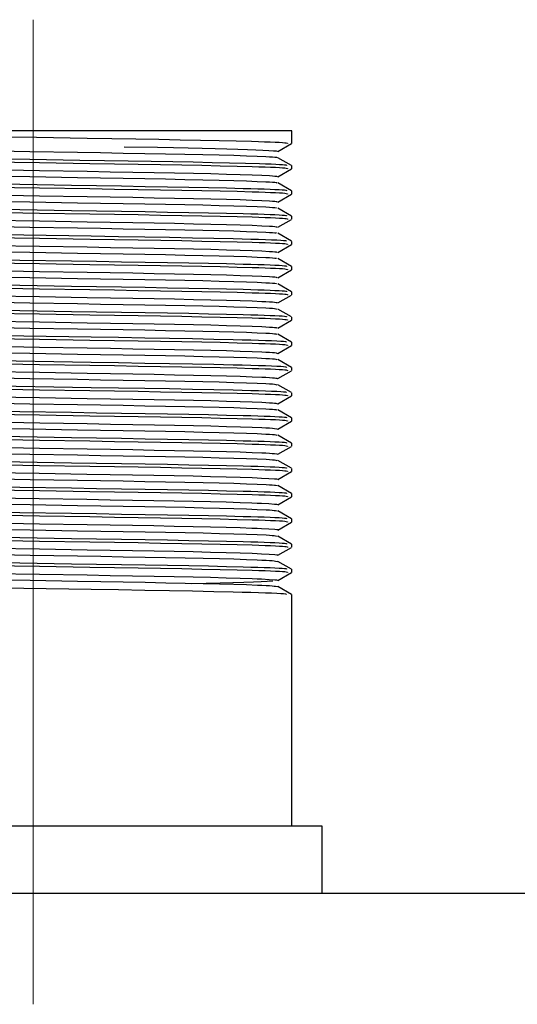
# Model space of a CAD drawing. Header units: millimetres. Extents: x 262469 to 275208, y -32539 to 9411.
# Tile 208 of 256: x 267881 to 267893, y -13723 to -13701. Entities that reach past the tile are written whole.
import ezdxf

# ---------------------------------------------------------------- set-up
doc = ezdxf.new("R2010")
doc.units = ezdxf.units.MM
doc.header["$LTSCALE"] = 100
doc.layers.add('$ IE_TELETECHNIKA', color=5, linetype='Continuous', lineweight=30)

msp = doc.modelspace()

# ---------------------------------------------------------------- linework, layer by layer
at = {"layer": '$ IE_TELETECHNIKA', "color": 7, "linetype": 'Continuous', "lineweight": 5, "ltscale": 20.32}
for p, q in [((267881.642, -13701.264), (267881.642, -13719.389)), ((267881.642, -13719.389), (267881.642, -13723.389))]:
    msp.add_line(p, q, dxfattribs=at)
at = {"layer": '$ IE_TELETECHNIKA', "color": 7, "linetype": 'Continuous'}
for p, q in [((267887.455, -13703.764), (267875.83, -13703.764)), ((267887.455, -13704.048), (267887.455, -13703.764)), ((267887.146, -13704.227), (267887.453, -13704.05)), ((267887.453, -13704.542), (267887.146, -13704.365)), ((267887.146, -13704.794), (267887.453, -13704.617)), ((267887.455, -13704.615), (267887.455, -13704.544)), ((267887.453, -13705.109), (267887.146, -13704.932)), ((267887.146, -13705.361), (267887.453, -13705.184)), ((267887.455, -13705.182), (267887.455, -13705.111)), ((267887.453, -13705.676), (267887.146, -13705.499)), ((267887.146, -13705.928), (267887.453, -13705.751)), ((267887.455, -13705.749), (267887.455, -13705.678)), ((267887.453, -13706.243), (267887.146, -13706.065)), ((267887.146, -13706.495), (267887.453, -13706.318)), ((267887.455, -13706.316), (267887.455, -13706.245)), ((267887.453, -13706.81), (267887.146, -13706.632)), ((267887.455, -13706.883), (267887.455, -13706.812)), ((267887.146, -13707.062), (267887.453, -13706.885)), ((267887.453, -13707.377), (267887.146, -13707.199)), ((267887.146, -13707.629), (267887.453, -13707.452)), ((267887.455, -13707.45), (267887.455, -13707.379)), ((267887.453, -13707.944), (267887.146, -13707.766)), ((267887.455, -13708.016), (267887.455, -13707.946)), ((267887.146, -13708.196), (267887.453, -13708.019)), ((267887.453, -13708.511), (267887.146, -13708.333)), ((267887.146, -13708.763), (267887.453, -13708.586)), ((267887.455, -13708.583), (267887.455, -13708.513)), ((267887.453, -13709.078), (267887.146, -13708.9)), ((267887.455, -13709.15), (267887.455, -13709.08)), ((267887.146, -13709.33), (267887.453, -13709.153)), ((267887.453, -13709.645), (267887.146, -13709.467)), ((267887.146, -13709.897), (267887.453, -13709.72)), ((267887.455, -13709.717), (267887.455, -13709.646)), ((267887.453, -13710.212), (267887.146, -13710.034)), ((267887.146, -13710.464), (267887.453, -13710.287)), ((267887.455, -13710.284), (267887.455, -13710.213)), ((267887.453, -13710.778), (267887.146, -13710.601)), ((267887.146, -13711.031), (267887.453, -13710.853)), ((267887.455, -13710.851), (267887.455, -13710.78)), ((267887.453, -13711.345), (267887.146, -13711.168)), ((267887.146, -13711.598), (267887.453, -13711.42)), ((267887.455, -13711.418), (267887.455, -13711.347)), ((267887.453, -13711.912), (267887.146, -13711.735)), ((267887.455, -13711.985), (267887.455, -13711.914)), ((267887.146, -13712.165), (267887.453, -13711.987)), ((267887.453, -13712.479), (267887.146, -13712.302)), ((267887.146, -13712.732), (267887.453, -13712.554)), ((267887.455, -13712.552), (267887.455, -13712.481)), ((267887.453, -13713.046), (267887.146, -13712.869)), ((267887.455, -13713.119), (267887.455, -13713.048)), ((267887.146, -13713.299), (267887.453, -13713.121)), ((267887.453, -13713.613), (267887.146, -13713.436)), ((267887.146, -13713.866), (267887.453, -13713.688)), ((267887.455, -13713.686), (267887.455, -13713.615)), ((267887.453, -13714.18), (267887.146, -13714.003)), ((267887.455, -13719.389), (267887.455, -13714.182)), ((267888.142, -13719.389), (267875.142, -13719.389)), ((267888.142, -13720.889), (267888.142, -13719.389)), ((267731.642, -13720.889), (268011.642, -13720.889))]:
    msp.add_line(p, q, dxfattribs=at)
for points in [[(267880.568, -13703.889), (267881.713, -13703.907), (267882.856, -13703.926), (267883.412, -13703.935), (267883.95, -13703.943), (267884.464, -13703.952), (267884.948, -13703.961), (267885.402, -13703.969), (267885.821, -13703.978), (267886.206, -13703.987), (267886.551, -13703.996), (267886.705, -13704.001), (267886.846, -13704.006), (267886.972, -13704.01), (267887.081, -13704.015), (267887.172, -13704.02), (267887.244, -13704.024), (267887.296, -13704.029), (267887.33, -13704.033), (267887.358, -13704.041), (267887.356, -13704.05)], [(267880.505, -13704.206), (267881.569, -13704.224), (267882.635, -13704.242), (267883.157, -13704.251), (267883.664, -13704.26), (267884.152, -13704.268), (267884.616, -13704.276), (267885.052, -13704.285), (267885.456, -13704.293), (267885.825, -13704.302), (267886.153, -13704.311), (267886.437, -13704.321), (267886.675, -13704.33), (267886.871, -13704.339), (267886.954, -13704.343), (267887.023, -13704.348), (267887.076, -13704.352), (267887.11, -13704.356), (267887.121, -13704.36), (267887.117, -13704.365)], [(267883.691, -13704.118), (267884.438, -13704.131), (267884.793, -13704.138), (267885.127, -13704.144), (267885.44, -13704.151), (267885.731, -13704.158), (267885.999, -13704.165), (267886.242, -13704.172), (267886.457, -13704.179), (267886.645, -13704.187), (267886.805, -13704.194), (267886.939, -13704.201), (267887.043, -13704.208), (267887.107, -13704.214), (267887.127, -13704.221), (267887.118, -13704.227)], [(267880.441, -13704.383), (267881.565, -13704.401), (267882.694, -13704.419), (267883.245, -13704.428), (267883.781, -13704.437), (267884.294, -13704.445), (267884.781, -13704.454), (267885.237, -13704.462), (267885.663, -13704.471), (267886.056, -13704.479), (267886.415, -13704.488), (267886.73, -13704.498), (267886.868, -13704.502), (267886.99, -13704.507), (267887.095, -13704.512), (267887.182, -13704.516), (267887.248, -13704.52), (267887.294, -13704.525), (267887.321, -13704.529), (267887.335, -13704.533), (267887.339, -13704.542)], [(267880.649, -13704.457), (267881.787, -13704.475), (267882.919, -13704.494), (267883.469, -13704.503), (267884.001, -13704.511), (267884.508, -13704.52), (267884.986, -13704.528), (267885.433, -13704.537), (267885.847, -13704.546), (267886.226, -13704.554), (267886.566, -13704.564), (267886.718, -13704.568), (267886.857, -13704.573), (267886.98, -13704.578), (267887.087, -13704.582), (267887.177, -13704.587), (267887.247, -13704.591), (267887.298, -13704.596), (267887.331, -13704.6), (267887.358, -13704.608), (267887.356, -13704.617)], [(267880.706, -13704.634), (267881.783, -13704.653), (267882.854, -13704.671), (267883.375, -13704.68), (267883.879, -13704.689), (267884.361, -13704.697), (267884.818, -13704.705), (267885.243, -13704.714), (267885.634, -13704.723), (267885.987, -13704.732), (267886.298, -13704.741), (267886.562, -13704.75), (267886.78, -13704.76), (267886.954, -13704.769), (267887.022, -13704.773), (267887.074, -13704.777), (267887.109, -13704.782), (267887.124, -13704.786), (267887.119, -13704.794)], [(267880.505, -13704.772), (267881.569, -13704.791), (267882.635, -13704.809), (267883.157, -13704.818), (267883.664, -13704.827), (267884.152, -13704.835), (267884.617, -13704.843), (267885.053, -13704.852), (267885.457, -13704.86), (267885.825, -13704.869), (267886.153, -13704.878), (267886.437, -13704.887), (267886.675, -13704.897), (267886.872, -13704.906), (267886.954, -13704.91), (267887.023, -13704.915), (267887.076, -13704.919), (267887.108, -13704.923), (267887.119, -13704.927), (267887.116, -13704.932)], [(267880.198, -13704.946), (267881.342, -13704.964), (267882.5, -13704.983), (267883.069, -13704.992), (267883.624, -13705.001), (267884.157, -13705.01), (267884.663, -13705.019), (267885.138, -13705.027), (267885.581, -13705.036), (267885.99, -13705.045), (267886.364, -13705.054), (267886.535, -13705.059), (267886.694, -13705.064), (267886.838, -13705.068), (267886.967, -13705.073), (267887.078, -13705.078), (267887.17, -13705.082), (267887.241, -13705.087), (267887.29, -13705.091), (267887.32, -13705.096), (267887.334, -13705.1), (267887.339, -13705.108)], [(267880.649, -13705.024), (267881.786, -13705.042), (267882.919, -13705.061), (267883.469, -13705.069), (267884.001, -13705.078), (267884.508, -13705.087), (267884.986, -13705.095), (267885.433, -13705.104), (267885.847, -13705.113), (267886.226, -13705.121), (267886.566, -13705.131), (267886.718, -13705.135), (267886.857, -13705.14), (267886.98, -13705.145), (267887.087, -13705.149), (267887.177, -13705.154), (267887.247, -13705.158), (267887.298, -13705.163), (267887.331, -13705.167), (267887.358, -13705.175), (267887.356, -13705.184)], [(267880.707, -13705.201), (267881.784, -13705.22), (267882.855, -13705.238), (267883.376, -13705.247), (267883.88, -13705.256), (267884.362, -13705.264), (267884.818, -13705.272), (267885.244, -13705.281), (267885.635, -13705.29), (267885.988, -13705.299), (267886.298, -13705.308), (267886.562, -13705.317), (267886.781, -13705.327), (267886.955, -13705.336), (267887.022, -13705.34), (267887.074, -13705.344), (267887.108, -13705.349), (267887.123, -13705.353), (267887.12, -13705.361)], [(267880.198, -13705.513), (267881.342, -13705.531), (267882.5, -13705.55), (267883.069, -13705.559), (267883.624, -13705.568), (267884.157, -13705.577), (267884.663, -13705.586), (267885.138, -13705.594), (267885.581, -13705.603), (267885.99, -13705.612), (267886.364, -13705.621), (267886.535, -13705.626), (267886.694, -13705.63), (267886.838, -13705.635), (267886.967, -13705.64), (267887.078, -13705.645), (267887.17, -13705.649), (267887.241, -13705.654), (267887.29, -13705.658), (267887.32, -13705.663), (267887.334, -13705.667), (267887.339, -13705.675)], [(267880.505, -13705.339), (267881.569, -13705.358), (267882.636, -13705.376), (267883.157, -13705.385), (267883.664, -13705.394), (267884.153, -13705.402), (267884.617, -13705.41), (267885.053, -13705.419), (267885.457, -13705.427), (267885.825, -13705.436), (267886.153, -13705.445), (267886.437, -13705.454), (267886.676, -13705.464), (267886.872, -13705.473), (267886.955, -13705.477), (267887.023, -13705.482), (267887.075, -13705.486), (267887.106, -13705.49), (267887.116, -13705.498)], [(267880.649, -13705.591), (267881.787, -13705.609), (267882.919, -13705.628), (267883.469, -13705.636), (267884.001, -13705.645), (267884.508, -13705.654), (267884.986, -13705.662), (267885.433, -13705.671), (267885.847, -13705.68), (267886.227, -13705.688), (267886.566, -13705.698), (267886.718, -13705.702), (267886.857, -13705.707), (267886.98, -13705.712), (267887.087, -13705.716), (267887.177, -13705.721), (267887.247, -13705.725), (267887.298, -13705.73), (267887.331, -13705.734), (267887.358, -13705.742), (267887.356, -13705.751)], [(267880.706, -13705.768), (267881.783, -13705.787), (267882.855, -13705.805), (267883.376, -13705.814), (267883.88, -13705.823), (267884.362, -13705.831), (267884.818, -13705.839), (267885.244, -13705.848), (267885.635, -13705.857), (267885.988, -13705.866), (267886.298, -13705.875), (267886.563, -13705.884), (267886.781, -13705.894), (267886.955, -13705.903), (267887.022, -13705.907), (267887.073, -13705.911), (267887.107, -13705.916), (267887.122, -13705.92), (267887.122, -13705.928)], [(267880.505, -13705.906), (267881.569, -13705.925), (267882.636, -13705.943), (267883.157, -13705.952), (267883.665, -13705.961), (267884.153, -13705.969), (267884.617, -13705.977), (267885.053, -13705.986), (267885.457, -13705.994), (267885.825, -13706.003), (267886.154, -13706.012), (267886.437, -13706.021), (267886.676, -13706.031), (267886.873, -13706.04), (267886.955, -13706.044), (267887.023, -13706.049), (267887.074, -13706.053), (267887.105, -13706.057), (267887.116, -13706.065)], [(267880.412, -13706.083), (267882.948, -13706.124), (267883.562, -13706.134), (267884.151, -13706.144), (267884.707, -13706.153), (267885.225, -13706.163), (267885.704, -13706.173), (267886.141, -13706.182), (267886.344, -13706.188), (267886.533, -13706.193), (267886.707, -13706.198), (267886.864, -13706.203), (267887.001, -13706.208), (267887.117, -13706.213), (267887.208, -13706.219), (267887.273, -13706.224), (267887.312, -13706.228), (267887.332, -13706.233), (267887.339, -13706.242)], [(267880.65, -13706.158), (267881.787, -13706.176), (267882.92, -13706.195), (267883.47, -13706.203), (267884.002, -13706.212), (267884.509, -13706.221), (267884.987, -13706.229), (267885.434, -13706.238), (267885.848, -13706.246), (267886.227, -13706.255), (267886.567, -13706.265), (267886.719, -13706.269), (267886.857, -13706.274), (267886.981, -13706.279), (267887.088, -13706.283), (267887.177, -13706.288), (267887.248, -13706.292), (267887.298, -13706.297), (267887.331, -13706.301), (267887.358, -13706.309), (267887.356, -13706.318)], [(267880.707, -13706.335), (267881.785, -13706.354), (267882.856, -13706.372), (267883.377, -13706.381), (267883.881, -13706.39), (267884.364, -13706.398), (267884.82, -13706.406), (267885.245, -13706.415), (267885.637, -13706.424), (267885.989, -13706.433), (267886.299, -13706.442), (267886.563, -13706.451), (267886.782, -13706.46), (267886.956, -13706.47), (267887.022, -13706.474), (267887.073, -13706.478), (267887.106, -13706.483), (267887.122, -13706.487), (267887.124, -13706.495)], [(267880.198, -13706.647), (267881.342, -13706.665), (267882.5, -13706.684), (267883.069, -13706.693), (267883.624, -13706.702), (267884.157, -13706.711), (267884.663, -13706.72), (267885.138, -13706.728), (267885.581, -13706.737), (267885.99, -13706.746), (267886.364, -13706.755), (267886.535, -13706.76), (267886.694, -13706.764), (267886.838, -13706.769), (267886.967, -13706.774), (267887.078, -13706.779), (267887.17, -13706.783), (267887.241, -13706.788), (267887.29, -13706.792), (267887.32, -13706.797), (267887.334, -13706.801), (267887.339, -13706.809)], [(267880.506, -13706.473), (267881.569, -13706.492), (267882.636, -13706.51), (267883.158, -13706.519), (267883.665, -13706.528), (267884.153, -13706.536), (267884.617, -13706.544), (267885.053, -13706.552), (267885.457, -13706.561), (267885.826, -13706.57), (267886.154, -13706.579), (267886.437, -13706.588), (267886.676, -13706.598), (267886.873, -13706.607), (267886.955, -13706.611), (267887.023, -13706.616), (267887.073, -13706.62), (267887.103, -13706.624), (267887.116, -13706.632)], [(267880.649, -13706.725), (267881.786, -13706.743), (267882.919, -13706.762), (267883.469, -13706.77), (267884, -13706.779), (267884.507, -13706.788), (267884.986, -13706.796), (267885.433, -13706.805), (267885.847, -13706.813), (267886.226, -13706.822), (267886.566, -13706.832), (267886.718, -13706.836), (267886.857, -13706.841), (267886.98, -13706.846), (267887.087, -13706.85), (267887.177, -13706.855), (267887.247, -13706.859), (267887.298, -13706.864), (267887.331, -13706.868), (267887.358, -13706.876), (267887.356, -13706.885)], [(267880.506, -13707.04), (267881.57, -13707.059), (267882.636, -13707.077), (267883.158, -13707.086), (267883.665, -13707.095), (267884.153, -13707.103), (267884.618, -13707.111), (267885.054, -13707.119), (267885.458, -13707.128), (267885.826, -13707.137), (267886.154, -13707.146), (267886.438, -13707.155), (267886.677, -13707.165), (267886.874, -13707.174), (267886.955, -13707.178), (267887.022, -13707.183), (267887.072, -13707.187), (267887.102, -13707.191), (267887.116, -13707.199)], [(267880.707, -13706.902), (267881.783, -13706.921), (267882.855, -13706.939), (267883.376, -13706.948), (267883.88, -13706.956), (267884.362, -13706.965), (267884.818, -13706.973), (267885.244, -13706.982), (267885.635, -13706.991), (267885.988, -13707), (267886.298, -13707.009), (267886.562, -13707.018), (267886.782, -13707.027), (267886.955, -13707.037), (267887.021, -13707.041), (267887.072, -13707.045), (267887.104, -13707.05), (267887.121, -13707.054), (267887.126, -13707.062)], [(267880.198, -13707.214), (267881.342, -13707.232), (267882.5, -13707.251), (267883.069, -13707.26), (267883.624, -13707.269), (267884.157, -13707.278), (267884.663, -13707.287), (267885.138, -13707.295), (267885.581, -13707.304), (267885.99, -13707.313), (267886.364, -13707.322), (267886.535, -13707.327), (267886.694, -13707.331), (267886.838, -13707.336), (267886.967, -13707.341), (267887.078, -13707.346), (267887.17, -13707.35), (267887.241, -13707.355), (267887.29, -13707.359), (267887.32, -13707.364), (267887.334, -13707.368), (267887.339, -13707.376)], [(267880.649, -13707.292), (267881.786, -13707.31), (267882.919, -13707.328), (267883.469, -13707.337), (267884, -13707.346), (267884.508, -13707.355), (267884.986, -13707.363), (267885.433, -13707.372), (267885.847, -13707.38), (267886.226, -13707.389), (267886.566, -13707.399), (267886.718, -13707.403), (267886.857, -13707.408), (267886.98, -13707.412), (267887.087, -13707.417), (267887.177, -13707.422), (267887.247, -13707.426), (267887.298, -13707.431), (267887.331, -13707.435), (267887.358, -13707.443), (267887.356, -13707.452)], [(267880.708, -13707.469), (267881.785, -13707.488), (267882.857, -13707.506), (267883.377, -13707.515), (267883.881, -13707.523), (267884.364, -13707.532), (267884.82, -13707.54), (267885.245, -13707.549), (267885.636, -13707.558), (267885.989, -13707.567), (267886.299, -13707.576), (267886.563, -13707.585), (267886.782, -13707.594), (267886.875, -13707.599), (267886.955, -13707.604), (267887.021, -13707.608), (267887.071, -13707.612), (267887.104, -13707.617), (267887.12, -13707.621), (267887.128, -13707.629)], [(267880.505, -13707.607), (267881.569, -13707.626), (267882.636, -13707.644), (267883.157, -13707.653), (267883.665, -13707.662), (267884.153, -13707.67), (267884.617, -13707.678), (267885.053, -13707.686), (267885.457, -13707.695), (267885.826, -13707.704), (267886.154, -13707.713), (267886.437, -13707.722), (267886.677, -13707.732), (267886.874, -13707.741), (267886.956, -13707.745), (267887.022, -13707.75), (267887.071, -13707.754), (267887.1, -13707.758), (267887.116, -13707.766)], [(267880.198, -13707.781), (267881.343, -13707.799), (267882.5, -13707.818), (267883.069, -13707.827), (267883.624, -13707.836), (267884.157, -13707.845), (267884.663, -13707.853), (267885.139, -13707.862), (267885.581, -13707.871), (267885.99, -13707.88), (267886.364, -13707.889), (267886.535, -13707.894), (267886.694, -13707.898), (267886.838, -13707.903), (267886.967, -13707.908), (267887.078, -13707.913), (267887.17, -13707.917), (267887.241, -13707.922), (267887.29, -13707.926), (267887.32, -13707.931), (267887.334, -13707.935), (267887.339, -13707.943)], [(267880.648, -13707.859), (267881.785, -13707.877), (267882.918, -13707.895), (267883.468, -13707.904), (267884, -13707.913), (267884.507, -13707.922), (267884.985, -13707.93), (267885.433, -13707.939), (267885.847, -13707.947), (267886.226, -13707.956), (267886.566, -13707.965), (267886.718, -13707.97), (267886.857, -13707.975), (267886.98, -13707.979), (267887.087, -13707.984), (267887.177, -13707.989), (267887.247, -13707.993), (267887.298, -13707.998), (267887.331, -13708.002), (267887.358, -13708.01), (267887.356, -13708.019)], [(267880.505, -13708.174), (267881.569, -13708.193), (267882.636, -13708.211), (267883.158, -13708.22), (267883.665, -13708.228), (267884.153, -13708.237), (267884.618, -13708.245), (267885.054, -13708.253), (267885.458, -13708.262), (267885.826, -13708.271), (267886.154, -13708.28), (267886.438, -13708.289), (267886.677, -13708.298), (267886.875, -13708.308), (267886.956, -13708.312), (267887.021, -13708.317), (267887.07, -13708.321), (267887.099, -13708.325), (267887.117, -13708.333)], [(267880.707, -13708.036), (267881.784, -13708.055), (267882.856, -13708.073), (267883.377, -13708.082), (267883.881, -13708.09), (267884.363, -13708.099), (267884.819, -13708.107), (267885.245, -13708.116), (267885.636, -13708.124), (267885.989, -13708.134), (267886.299, -13708.143), (267886.563, -13708.152), (267886.783, -13708.161), (267886.876, -13708.166), (267886.955, -13708.17), (267887.021, -13708.175), (267887.071, -13708.179), (267887.103, -13708.184), (267887.12, -13708.188), (267887.131, -13708.196)], [(267880.412, -13708.351), (267882.948, -13708.392), (267883.562, -13708.402), (267884.151, -13708.412), (267884.707, -13708.421), (267885.225, -13708.431), (267885.704, -13708.44), (267886.141, -13708.45), (267886.344, -13708.455), (267886.533, -13708.461), (267886.707, -13708.466), (267886.864, -13708.471), (267887.001, -13708.476), (267887.117, -13708.481), (267887.208, -13708.486), (267887.273, -13708.491), (267887.312, -13708.496), (267887.332, -13708.501), (267887.339, -13708.51)], [(267880.649, -13708.426), (267881.787, -13708.444), (267882.919, -13708.462), (267883.469, -13708.471), (267884.001, -13708.48), (267884.508, -13708.489), (267884.986, -13708.497), (267885.433, -13708.506), (267885.848, -13708.514), (267886.227, -13708.523), (267886.566, -13708.532), (267886.718, -13708.537), (267886.857, -13708.542), (267886.98, -13708.546), (267887.087, -13708.551), (267887.177, -13708.556), (267887.247, -13708.56), (267887.298, -13708.564), (267887.331, -13708.569), (267887.358, -13708.577), (267887.356, -13708.586)], [(267880.709, -13708.603), (267881.786, -13708.621), (267882.857, -13708.64), (267883.378, -13708.649), (267883.882, -13708.657), (267884.365, -13708.666), (267884.821, -13708.674), (267885.246, -13708.683), (267885.637, -13708.691), (267885.99, -13708.701), (267886.299, -13708.71), (267886.564, -13708.719), (267886.784, -13708.728), (267886.876, -13708.733), (267886.956, -13708.737), (267887.021, -13708.742), (267887.07, -13708.746), (267887.102, -13708.751), (267887.12, -13708.755), (267887.133, -13708.763)], [(267880.505, -13708.741), (267881.569, -13708.76), (267882.636, -13708.778), (267883.158, -13708.787), (267883.665, -13708.795), (267884.153, -13708.804), (267884.618, -13708.812), (267885.054, -13708.82), (267885.458, -13708.829), (267885.826, -13708.838), (267886.154, -13708.847), (267886.438, -13708.856), (267886.678, -13708.865), (267886.875, -13708.875), (267886.956, -13708.879), (267887.021, -13708.883), (267887.069, -13708.888), (267887.097, -13708.892), (267887.118, -13708.9)], [(267880.412, -13708.918), (267882.948, -13708.959), (267883.562, -13708.969), (267884.151, -13708.979), (267884.707, -13708.988), (267885.225, -13708.998), (267885.704, -13709.007), (267886.141, -13709.017), (267886.344, -13709.022), (267886.533, -13709.027), (267886.707, -13709.033), (267886.864, -13709.038), (267887.001, -13709.043), (267887.117, -13709.048), (267887.208, -13709.053), (267887.273, -13709.058), (267887.312, -13709.063), (267887.332, -13709.068), (267887.339, -13709.077)], [(267880.648, -13708.993), (267881.785, -13709.011), (267882.918, -13709.029), (267883.468, -13709.038), (267883.999, -13709.047), (267884.506, -13709.056), (267884.985, -13709.064), (267885.432, -13709.073), (267885.846, -13709.081), (267886.225, -13709.09), (267886.565, -13709.099), (267886.717, -13709.104), (267886.856, -13709.109), (267886.979, -13709.113), (267887.087, -13709.118), (267887.176, -13709.123), (267887.247, -13709.127), (267887.298, -13709.131), (267887.331, -13709.136), (267887.358, -13709.144), (267887.356, -13709.152)], [(267880.505, -13709.308), (267881.569, -13709.326), (267882.636, -13709.345), (267883.158, -13709.354), (267883.666, -13709.362), (267884.154, -13709.371), (267884.618, -13709.379), (267885.054, -13709.387), (267885.458, -13709.396), (267885.826, -13709.405), (267886.154, -13709.414), (267886.438, -13709.423), (267886.678, -13709.432), (267886.876, -13709.442), (267886.956, -13709.446), (267887.02, -13709.45), (267887.068, -13709.455), (267887.096, -13709.459), (267887.119, -13709.467)], [(267880.708, -13709.17), (267881.785, -13709.188), (267882.856, -13709.207), (267883.377, -13709.216), (267883.881, -13709.224), (267884.363, -13709.233), (267884.819, -13709.241), (267885.245, -13709.25), (267885.636, -13709.258), (267885.988, -13709.268), (267886.298, -13709.277), (267886.563, -13709.286), (267886.783, -13709.295), (267886.875, -13709.3), (267886.955, -13709.304), (267887.02, -13709.309), (267887.069, -13709.313), (267887.101, -13709.317), (267887.12, -13709.322), (267887.136, -13709.33)], [(267880.412, -13709.485), (267882.948, -13709.526), (267883.562, -13709.536), (267884.151, -13709.546), (267884.707, -13709.555), (267885.225, -13709.565), (267885.704, -13709.574), (267886.141, -13709.584), (267886.344, -13709.589), (267886.533, -13709.594), (267886.707, -13709.6), (267886.864, -13709.605), (267887.001, -13709.61), (267887.117, -13709.615), (267887.208, -13709.62), (267887.273, -13709.625), (267887.312, -13709.63), (267887.332, -13709.635), (267887.339, -13709.644)], [(267880.649, -13709.56), (267881.786, -13709.578), (267882.919, -13709.596), (267883.469, -13709.605), (267884, -13709.614), (267884.507, -13709.623), (267884.986, -13709.631), (267885.433, -13709.64), (267885.847, -13709.648), (267886.226, -13709.657), (267886.566, -13709.666), (267886.718, -13709.671), (267886.857, -13709.676), (267886.98, -13709.68), (267887.087, -13709.685), (267887.177, -13709.69), (267887.247, -13709.694), (267887.298, -13709.698), (267887.331, -13709.703), (267887.358, -13709.711), (267887.356, -13709.719)], [(267880.709, -13709.737), (267881.786, -13709.755), (267882.858, -13709.774), (267883.378, -13709.783), (267883.882, -13709.791), (267884.365, -13709.8), (267884.821, -13709.808), (267885.246, -13709.817), (267885.637, -13709.825), (267885.989, -13709.835), (267886.299, -13709.844), (267886.564, -13709.853), (267886.784, -13709.862), (267886.876, -13709.867), (267886.955, -13709.871), (267887.02, -13709.876), (267887.068, -13709.88), (267887.101, -13709.884), (267887.121, -13709.889), (267887.139, -13709.897)], [(267880.506, -13709.875), (267881.57, -13709.893), (267882.637, -13709.912), (267883.158, -13709.921), (267883.666, -13709.929), (267884.154, -13709.938), (267884.618, -13709.946), (267885.055, -13709.954), (267885.459, -13709.963), (267885.827, -13709.972), (267886.154, -13709.981), (267886.438, -13709.99), (267886.679, -13709.999), (267886.876, -13710.009), (267886.956, -13710.013), (267887.02, -13710.017), (267887.067, -13710.022), (267887.095, -13710.026), (267887.12, -13710.034)], [(267880.198, -13710.048), (267881.342, -13710.067), (267882.5, -13710.086), (267883.069, -13710.095), (267883.624, -13710.104), (267884.157, -13710.113), (267884.663, -13710.121), (267885.138, -13710.13), (267885.581, -13710.139), (267885.99, -13710.148), (267886.364, -13710.157), (267886.535, -13710.161), (267886.694, -13710.166), (267886.838, -13710.171), (267886.967, -13710.176), (267887.078, -13710.18), (267887.17, -13710.185), (267887.241, -13710.19), (267887.29, -13710.194), (267887.32, -13710.198), (267887.334, -13710.203), (267887.339, -13710.211)], [(267880.649, -13710.127), (267881.786, -13710.145), (267882.919, -13710.163), (267883.469, -13710.172), (267884.001, -13710.181), (267884.508, -13710.189), (267884.986, -13710.198), (267885.433, -13710.207), (267885.847, -13710.215), (267886.226, -13710.224), (267886.566, -13710.233), (267886.718, -13710.238), (267886.857, -13710.243), (267886.98, -13710.247), (267887.087, -13710.252), (267887.177, -13710.256), (267887.247, -13710.261), (267887.298, -13710.265), (267887.331, -13710.27), (267887.358, -13710.278), (267887.356, -13710.286)], [(267880.711, -13710.304), (267881.788, -13710.322), (267882.859, -13710.341), (267883.38, -13710.35), (267883.884, -13710.358), (267884.366, -13710.367), (267884.822, -13710.375), (267885.247, -13710.384), (267885.638, -13710.392), (267885.99, -13710.402), (267886.3, -13710.411), (267886.565, -13710.42), (267886.784, -13710.429), (267886.876, -13710.434), (267886.955, -13710.438), (267887.02, -13710.443), (267887.068, -13710.447), (267887.121, -13710.456), (267887.142, -13710.464)], [(267880.198, -13710.615), (267881.342, -13710.634), (267882.5, -13710.653), (267883.069, -13710.662), (267883.624, -13710.671), (267884.157, -13710.68), (267884.663, -13710.688), (267885.138, -13710.697), (267885.581, -13710.706), (267885.99, -13710.715), (267886.364, -13710.724), (267886.535, -13710.728), (267886.694, -13710.733), (267886.838, -13710.738), (267886.967, -13710.743), (267887.078, -13710.747), (267887.17, -13710.752), (267887.241, -13710.757), (267887.29, -13710.761), (267887.32, -13710.765), (267887.334, -13710.77), (267887.339, -13710.778)], [(267880.506, -13710.442), (267881.57, -13710.46), (267882.637, -13710.479), (267883.159, -13710.488), (267883.666, -13710.496), (267884.154, -13710.505), (267884.619, -13710.513), (267885.055, -13710.521), (267885.459, -13710.53), (267885.827, -13710.539), (267886.155, -13710.548), (267886.438, -13710.557), (267886.679, -13710.566), (267886.876, -13710.575), (267886.956, -13710.58), (267887.019, -13710.584), (267887.066, -13710.589), (267887.094, -13710.593), (267887.121, -13710.601)], [(267880.649, -13710.694), (267881.787, -13710.712), (267882.919, -13710.73), (267883.469, -13710.739), (267884.001, -13710.748), (267884.508, -13710.756), (267884.986, -13710.765), (267885.433, -13710.774), (267885.848, -13710.782), (267886.227, -13710.791), (267886.566, -13710.8), (267886.718, -13710.805), (267886.857, -13710.81), (267886.98, -13710.814), (267887.087, -13710.819), (267887.177, -13710.823), (267887.247, -13710.828), (267887.298, -13710.832), (267887.331, -13710.837), (267887.358, -13710.845), (267887.356, -13710.853)], [(267880.506, -13711.009), (267881.57, -13711.027), (267882.637, -13711.046), (267883.159, -13711.055), (267883.666, -13711.063), (267884.155, -13711.072), (267884.619, -13711.08), (267885.055, -13711.088), (267885.459, -13711.097), (267885.827, -13711.106), (267886.155, -13711.115), (267886.439, -13711.124), (267886.679, -13711.133), (267886.877, -13711.142), (267886.955, -13711.147), (267887.019, -13711.151), (267887.065, -13711.156), (267887.094, -13711.16), (267887.123, -13711.168)], [(267880.708, -13710.871), (267881.784, -13710.889), (267882.856, -13710.908), (267883.377, -13710.917), (267883.881, -13710.925), (267884.363, -13710.934), (267884.819, -13710.942), (267885.245, -13710.95), (267885.636, -13710.959), (267885.988, -13710.968), (267886.298, -13710.978), (267886.563, -13710.987), (267886.783, -13710.996), (267886.875, -13711.001), (267886.954, -13711.005), (267887.018, -13711.01), (267887.067, -13711.014), (267887.122, -13711.023), (267887.146, -13711.031)], [(267880.198, -13711.182), (267881.342, -13711.201), (267882.5, -13711.22), (267883.069, -13711.229), (267883.624, -13711.238), (267884.157, -13711.247), (267884.663, -13711.255), (267885.138, -13711.264), (267885.581, -13711.273), (267885.99, -13711.282), (267886.364, -13711.291), (267886.535, -13711.295), (267886.694, -13711.3), (267886.838, -13711.305), (267886.967, -13711.31), (267887.078, -13711.314), (267887.17, -13711.319), (267887.241, -13711.324), (267887.29, -13711.328), (267887.32, -13711.332), (267887.334, -13711.337), (267887.339, -13711.345)], [(267880.649, -13711.261), (267881.787, -13711.279), (267882.919, -13711.297), (267883.469, -13711.306), (267884.001, -13711.315), (267884.508, -13711.323), (267884.986, -13711.332), (267885.433, -13711.34), (267885.848, -13711.349), (267886.227, -13711.358), (267886.566, -13711.367), (267886.718, -13711.372), (267886.857, -13711.377), (267886.98, -13711.381), (267887.087, -13711.386), (267887.177, -13711.39), (267887.247, -13711.395), (267887.298, -13711.399), (267887.331, -13711.404), (267887.358, -13711.412), (267887.356, -13711.42)], [(267880.704, -13711.438), (267881.78, -13711.456), (267882.851, -13711.475), (267883.372, -13711.484), (267883.875, -13711.492), (267884.358, -13711.5), (267884.814, -13711.509), (267885.24, -13711.517), (267885.63, -13711.526), (267885.983, -13711.535), (267886.295, -13711.545), (267886.562, -13711.554), (267886.676, -13711.558), (267886.777, -13711.563), (267886.943, -13711.572), (267887.07, -13711.581), (267887.119, -13711.585), (267887.153, -13711.589), (267887.163, -13711.593), (267887.144, -13711.598)], [(267880.506, -13711.576), (267881.571, -13711.594), (267882.638, -13711.613), (267883.159, -13711.622), (267883.667, -13711.63), (267884.155, -13711.639), (267884.619, -13711.647), (267885.055, -13711.655), (267885.46, -13711.664), (267885.827, -13711.673), (267886.155, -13711.682), (267886.439, -13711.691), (267886.68, -13711.7), (267886.877, -13711.709), (267886.955, -13711.714), (267887.018, -13711.718), (267887.064, -13711.723), (267887.093, -13711.727), (267887.125, -13711.735)], [(267880.198, -13711.749), (267881.342, -13711.768), (267882.5, -13711.787), (267883.069, -13711.796), (267883.624, -13711.805), (267884.157, -13711.814), (267884.663, -13711.822), (267885.138, -13711.831), (267885.581, -13711.84), (267885.99, -13711.848), (267886.364, -13711.858), (267886.535, -13711.862), (267886.694, -13711.867), (267886.838, -13711.872), (267886.967, -13711.877), (267887.078, -13711.881), (267887.17, -13711.886), (267887.241, -13711.89), (267887.29, -13711.895), (267887.32, -13711.899), (267887.334, -13711.904), (267887.339, -13711.912)], [(267880.649, -13711.828), (267881.786, -13711.846), (267882.919, -13711.864), (267883.469, -13711.873), (267884, -13711.882), (267884.507, -13711.89), (267884.986, -13711.899), (267885.433, -13711.907), (267885.847, -13711.916), (267886.226, -13711.925), (267886.566, -13711.934), (267886.718, -13711.939), (267886.857, -13711.944), (267886.98, -13711.948), (267887.087, -13711.953), (267887.177, -13711.957), (267887.247, -13711.962), (267887.298, -13711.966), (267887.331, -13711.971), (267887.358, -13711.979), (267887.356, -13711.987)], [(267880.507, -13712.143), (267881.571, -13712.161), (267882.638, -13712.18), (267883.16, -13712.189), (267883.667, -13712.197), (267884.155, -13712.206), (267884.62, -13712.214), (267885.056, -13712.222), (267885.46, -13712.231), (267885.828, -13712.24), (267886.155, -13712.249), (267886.439, -13712.258), (267886.68, -13712.267), (267886.877, -13712.276), (267886.955, -13712.281), (267887.017, -13712.285), (267887.063, -13712.29), (267887.093, -13712.294), (267887.127, -13712.302)], [(267880.703, -13712.005), (267881.779, -13712.023), (267882.85, -13712.042), (267883.37, -13712.05), (267883.874, -13712.059), (267884.356, -13712.067), (267884.812, -13712.076), (267885.238, -13712.084), (267885.629, -13712.093), (267885.982, -13712.102), (267886.294, -13712.111), (267886.561, -13712.121), (267886.675, -13712.125), (267886.776, -13712.13), (267886.942, -13712.139), (267887.07, -13712.148), (267887.119, -13712.152), (267887.152, -13712.156), (267887.161, -13712.16), (267887.141, -13712.165)], [(267880.198, -13712.316), (267881.342, -13712.335), (267882.5, -13712.354), (267883.069, -13712.363), (267883.624, -13712.372), (267884.157, -13712.38), (267884.663, -13712.389), (267885.138, -13712.398), (267885.581, -13712.407), (267885.99, -13712.415), (267886.364, -13712.425), (267886.535, -13712.429), (267886.694, -13712.434), (267886.838, -13712.439), (267886.967, -13712.444), (267887.078, -13712.448), (267887.17, -13712.453), (267887.241, -13712.457), (267887.29, -13712.462), (267887.32, -13712.466), (267887.334, -13712.471), (267887.339, -13712.479)], [(267880.649, -13712.394), (267881.787, -13712.413), (267882.919, -13712.431), (267883.469, -13712.44), (267884.001, -13712.449), (267884.508, -13712.457), (267884.986, -13712.466), (267885.433, -13712.474), (267885.847, -13712.483), (267886.226, -13712.492), (267886.566, -13712.501), (267886.718, -13712.506), (267886.857, -13712.511), (267886.98, -13712.515), (267887.087, -13712.52), (267887.177, -13712.524), (267887.247, -13712.529), (267887.298, -13712.533), (267887.331, -13712.538), (267887.358, -13712.546), (267887.356, -13712.554)], [(267880.705, -13712.572), (267881.781, -13712.59), (267882.852, -13712.609), (267883.372, -13712.617), (267883.876, -13712.626), (267884.358, -13712.634), (267884.814, -13712.643), (267885.24, -13712.651), (267885.63, -13712.66), (267885.983, -13712.669), (267886.295, -13712.678), (267886.561, -13712.688), (267886.675, -13712.692), (267886.776, -13712.697), (267886.943, -13712.706), (267887.072, -13712.715), (267887.12, -13712.719), (267887.151, -13712.723), (267887.158, -13712.727), (267887.137, -13712.732)], [(267880.507, -13712.71), (267881.571, -13712.728), (267882.638, -13712.747), (267883.16, -13712.756), (267883.667, -13712.764), (267884.156, -13712.773), (267884.62, -13712.781), (267885.056, -13712.789), (267885.46, -13712.798), (267885.828, -13712.807), (267886.155, -13712.816), (267886.439, -13712.825), (267886.681, -13712.834), (267886.877, -13712.843), (267886.955, -13712.848), (267887.017, -13712.852), (267887.062, -13712.857), (267887.093, -13712.861), (267887.13, -13712.869)], [(267880.198, -13712.883), (267881.342, -13712.902), (267882.5, -13712.921), (267883.069, -13712.93), (267883.624, -13712.939), (267884.157, -13712.947), (267884.663, -13712.956), (267885.138, -13712.965), (267885.581, -13712.974), (267885.99, -13712.982), (267886.364, -13712.992), (267886.535, -13712.996), (267886.694, -13713.001), (267886.838, -13713.006), (267886.967, -13713.011), (267887.078, -13713.015), (267887.17, -13713.02), (267887.241, -13713.024), (267887.29, -13713.029), (267887.32, -13713.033), (267887.334, -13713.038), (267887.339, -13713.046)], [(267880.649, -13712.961), (267881.786, -13712.98), (267882.919, -13712.998), (267883.469, -13713.007), (267884.001, -13713.016), (267884.508, -13713.024), (267884.986, -13713.033), (267885.433, -13713.041), (267885.847, -13713.05), (267886.226, -13713.059), (267886.566, -13713.068), (267886.718, -13713.073), (267886.857, -13713.077), (267886.98, -13713.082), (267887.087, -13713.087), (267887.177, -13713.091), (267887.247, -13713.096), (267887.298, -13713.1), (267887.331, -13713.105), (267887.358, -13713.113), (267887.356, -13713.121)], [(267880.507, -13713.277), (267881.571, -13713.295), (267882.638, -13713.314), (267883.16, -13713.323), (267883.668, -13713.331), (267884.156, -13713.34), (267884.62, -13713.348), (267885.056, -13713.356), (267885.46, -13713.365), (267885.828, -13713.374), (267886.155, -13713.383), (267886.44, -13713.392), (267886.681, -13713.401), (267886.785, -13713.406), (267886.877, -13713.41), (267886.954, -13713.415), (267887.016, -13713.419), (267887.061, -13713.424), (267887.093, -13713.428), (267887.132, -13713.436)], [(267880.706, -13713.139), (267881.782, -13713.157), (267882.853, -13713.176), (267883.373, -13713.184), (267883.877, -13713.193), (267884.359, -13713.201), (267884.815, -13713.21), (267885.24, -13713.218), (267885.631, -13713.227), (267885.984, -13713.236), (267886.296, -13713.245), (267886.562, -13713.255), (267886.676, -13713.259), (267886.777, -13713.264), (267886.944, -13713.273), (267887.073, -13713.282), (267887.12, -13713.286), (267887.15, -13713.29), (267887.156, -13713.294), (267887.134, -13713.299)], [(267880.198, -13713.45), (267881.342, -13713.469), (267882.5, -13713.488), (267883.069, -13713.497), (267883.624, -13713.506), (267884.157, -13713.514), (267884.663, -13713.523), (267885.138, -13713.532), (267885.581, -13713.54), (267885.99, -13713.549), (267886.364, -13713.559), (267886.535, -13713.563), (267886.694, -13713.568), (267886.838, -13713.573), (267886.967, -13713.577), (267887.078, -13713.582), (267887.17, -13713.587), (267887.241, -13713.591), (267887.29, -13713.596), (267887.32, -13713.6), (267887.334, -13713.604), (267887.339, -13713.613)], [(267880.649, -13713.528), (267881.787, -13713.547), (267882.919, -13713.565), (267883.469, -13713.574), (267884.001, -13713.583), (267884.508, -13713.591), (267884.986, -13713.6), (267885.433, -13713.608), (267885.847, -13713.617), (267886.227, -13713.626), (267886.566, -13713.635), (267886.718, -13713.64), (267886.857, -13713.644), (267886.98, -13713.649), (267887.087, -13713.654), (267887.177, -13713.658), (267887.247, -13713.663), (267887.298, -13713.667), (267887.331, -13713.671), (267887.358, -13713.68), (267887.356, -13713.688)], [(267880.705, -13713.706), (267881.781, -13713.724), (267882.852, -13713.742), (267883.373, -13713.751), (267883.877, -13713.76), (267884.359, -13713.768), (267884.815, -13713.777), (267885.24, -13713.785), (267885.631, -13713.794), (267885.984, -13713.803), (267886.296, -13713.812), (267886.562, -13713.822), (267886.676, -13713.826), (267886.777, -13713.831), (267886.945, -13713.84), (267887.074, -13713.849), (267887.121, -13713.853), (267887.149, -13713.857), (267887.154, -13713.861), (267887.131, -13713.866)], [(267880.507, -13713.844), (267881.572, -13713.862), (267882.639, -13713.881), (267883.161, -13713.89), (267883.668, -13713.898), (267884.156, -13713.907), (267884.621, -13713.915), (267885.057, -13713.923), (267885.461, -13713.932), (267885.828, -13713.941), (267886.156, -13713.95), (267886.44, -13713.959), (267886.682, -13713.968), (267886.786, -13713.973), (267886.877, -13713.977), (267886.954, -13713.982), (267887.015, -13713.986), (267887.061, -13713.991), (267887.093, -13713.995), (267887.135, -13714.003)], [(267887.03, -13713.881), (267886.905, -13713.889), (267886.764, -13713.896), (267886.592, -13713.904), (267886.38, -13713.912), (267886.129, -13713.92), (267885.844, -13713.927), (267885.533, -13713.935), (267885.21, -13713.942)], [(267880.412, -13714.021), (267882.948, -13714.062), (267883.562, -13714.072), (267884.151, -13714.081), (267884.707, -13714.091), (267885.225, -13714.1), (267885.704, -13714.11), (267886.141, -13714.12), (267886.344, -13714.125), (267886.533, -13714.13), (267886.707, -13714.135), (267886.864, -13714.141), (267887.001, -13714.146), (267887.117, -13714.151), (267887.208, -13714.156), (267887.273, -13714.161), (267887.312, -13714.166), (267887.332, -13714.171), (267887.339, -13714.18)]]:
    msp.add_lwpolyline(points, dxfattribs=at)

doc.saveas('drawing.dxf')
